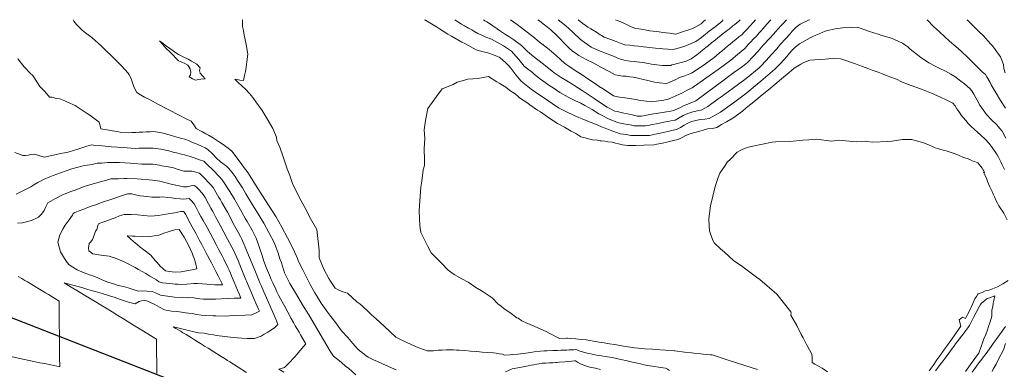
# Model space of a CAD drawing. Header units: inches. Extents: x 11351264 to 11356330, y 6702313 to 6706468.
# Tile 150 of 160: x 11354518 to 11355333, y 6706179 to 6706468. Entities that reach past the tile are written whole.
import ezdxf

# ---------------------------------------------------------------- set-up
doc = ezdxf.new("R2010")
doc.units = ezdxf.units.IN
doc.header["$MEASUREMENT"] = 0
doc.layers.add('Shumate_Contours_clip1', color=7, linetype='Continuous', lineweight=0)
doc.layers.add('Shumate_Streets_clip1', color=7, linetype='Continuous')

msp = doc.modelspace()

# ---------------------------------------------------------------- linework, layer by layer
at = {"layer": 'Shumate_Contours_clip1'}
for points, elevation in [([(11354562.49, 6706468.13), (11354562.99, 6706466.89), (11354565.03, 6706464.2), (11354569.49, 6706459.74), (11354571.55, 6706458.21), (11354573.67, 6706456.55), (11354577.8, 6706453.3), (11354585.73, 6706446.12), (11354590.15, 6706441.86), (11354593.6, 6706438.87), (11354600.86, 6706431.62), (11354602.36, 6706430.05), (11354607.94, 6706423.85), (11354608.72, 6706422.62), (11354610.06, 6706420.04), (11354611.93, 6706415.17), (11354613.2, 6706411.38), (11354615.17, 6706407.87), (11354618.05, 6706406), (11354621.49, 6706403.94), (11354625.72, 6706402.08), (11354632.97, 6706397.99), (11354639.9, 6706394.4), (11354644.32, 6706392.17), (11354647.51, 6706390.59), (11354649.65, 6706389.43), (11354656.01, 6706386.01), (11354660.14, 6706384.14), (11354662.34, 6706381.15), (11354664.28, 6706377.99), (11354666.86, 6706376.7), (11354667.24, 6706376.52), (11354669.45, 6706375.36), (11354672.37, 6706373.79), (11354674.49, 6706372.59), (11354677.76, 6706370.76), (11354681.15, 6706368.56), (11354683.6, 6706366.92), (11354685.65, 6706365.48), (11354687.78, 6706363.99), (11354690.73, 6706361.73), (11354693.8, 6706359.33), (11354698.93, 6706352.55), (11354702.17, 6706348.21), (11354704.04, 6706345.68), (11354706.34, 6706342.55), (11354708.85, 6706338.67), (11354713.4, 6706331.47), (11354719.19, 6706322.5), (11354724.72, 6706313.96), (11354730.21, 6706305.39), (11354735.1, 6706296.36), (11354739.82, 6706287.52), (11354744.58, 6706278.66), (11354748.14, 6706270.44), (11354749.06, 6706267.97), (11354752.49, 6706261.29), (11354753.86, 6706258.46), (11354757.36, 6706251.7), (11354758.71, 6706248.99), (11354762.38, 6706242.05), (11354763.75, 6706239.89), (11354767.75, 6706233.57), (11354769.01, 6706231.56), (11354772.43, 6706226.97), (11354775.8, 6706222.57), (11354779.77, 6706217.46), (11354784.59, 6706210.78), (11354789.76, 6706205.09), (11354794.08, 6706200.22), (11354795.95, 6706198.09), (11354798.36, 6706195.34), (11354804.77, 6706190.36), (11354806.64, 6706188.9), (11354811.06, 6706186.84), (11354814.43, 6706185.32), (11354818.98, 6706183.19), (11354820.9, 6706182.37), (11354828.04, 6706179.33), (11354829.95, 6706178.48)], 1384), ([(11354702.7, 6706468.13), (11354702.73, 6706464.77), (11354702.71, 6706462.6), (11354703.44, 6706459.07), (11354704.01, 6706455.2), (11354704.46, 6706452.74), (11354705.68, 6706447.56), (11354706.67, 6706441.21), (11354706.98, 6706439.57), (11354706.24, 6706433.41), (11354705.7, 6706428.74), (11354705.1, 6706425.25), (11354704.39, 6706421.93), (11354703.33, 6706417.79), (11354700.53, 6706418.14), (11354698.26, 6706418.58), (11354696.24, 6706418.97), (11354697.69, 6706417.45), (11354698.44, 6706416.68), (11354699.04, 6706416.1), (11354702.07, 6706413.39), (11354705.12, 6706410.56), (11354708.41, 6706407.02), (11354709.72, 6706405.34), (11354711.17, 6706403.66), (11354713.73, 6706400.16), (11354718.82, 6706393.14), (11354723.15, 6706386.22), (11354727.68, 6706378.19), (11354729.94, 6706372.98), (11354730.85, 6706370.94), (11354730.99, 6706368.25), (11354733.72, 6706361.77), (11354735.98, 6706355.52), (11354739.56, 6706344.66), (11354741.7, 6706339.15), (11354744.1, 6706332.58), (11354749.44, 6706321.33), (11354754.35, 6706312.64), (11354759.02, 6706303.71), (11354764.08, 6706294.54), (11354764.37, 6706291.94), (11354766.13, 6706277.57), (11354766.05, 6706270.99), (11354769.99, 6706261.82), (11354774.15, 6706254.07), (11354775.58, 6706251.87), (11354779.32, 6706246.05), (11354782.44, 6706244.44), (11354785.61, 6706242.99), (11354789.63, 6706241.83), (11354797.33, 6706234.73), (11354799.66, 6706232.98), (11354801.87, 6706231.22), (11354806.64, 6706226.79), (11354809.52, 6706223.96), (11354813.25, 6706220.63), (11354819.86, 6706214.46), (11354824.85, 6706209.76), (11354829.54, 6706205.53), (11354834, 6706203.3), (11354838.03, 6706201.4), (11354846.4, 6706197.44), (11354855.54, 6706194.24), (11354860.89, 6706194.2), (11354864.57, 6706194.59), (11354867.96, 6706194.78), (11354871.3, 6706194.97), (11354873.91, 6706195.07), (11354877.3, 6706194.98), (11354879.79, 6706194.83), (11354882.01, 6706194.69), (11354886.77, 6706194.31), (11354891.55, 6706193.89), (11354896.28, 6706193.49), (11354896.33, 6706193.48), (11354896.57, 6706193.47), (11354901.01, 6706193.17), (11354905.7, 6706192.83), (11354910.47, 6706192.38), (11354912.58, 6706192.19), (11354915.36, 6706191.74), (11354917.84, 6706191.35), (11354919.7, 6706190.46), (11354923.92, 6706190.73), (11354926.07, 6706191), (11354930.57, 6706191.39), (11354937.31, 6706192.26), (11354941.22, 6706192.82), (11354944.1, 6706193.25), (11354949.25, 6706193.86), (11354952.22, 6706194.04), (11354954.92, 6706194.12), (11354959.68, 6706194.39), (11354963.45, 6706194.54), (11354966.22, 6706194.67), (11354971.17, 6706194.83), (11354973.16, 6706194.9), (11354975.36, 6706194.89), (11354977.08, 6706194.94), (11354978.58, 6706195.17), (11354982.17, 6706194), (11354985.09, 6706193.09), (11354987.99, 6706192.33), (11354990.99, 6706191.62), (11354994.54, 6706190.88), (11354997.11, 6706190.4), (11355000, 6706189.94), (11355002.92, 6706189.47), (11355008.7, 6706188.54), (11355015.97, 6706187.09), (11355021.05, 6706185.93), (11355025.55, 6706184.9), (11355031.12, 6706183.55), (11355035.12, 6706182.71), (11355037.85, 6706182.09), (11355044.1, 6706181.22), (11355046.97, 6706180.72), (11355052.81, 6706179.95), (11355054.53, 6706178.92), (11355056.23, 6706177.85)], 1382), ([(11355334.79, 6706369.99), (11355331.73, 6706375.8), (11355329.74, 6706378.22), (11355327.33, 6706381.13), (11355322.95, 6706385.2), (11355318.66, 6706389.75), (11355313.21, 6706397.43), (11355311.02, 6706401.46), (11355309.86, 6706403.54), (11355308.27, 6706406.54), (11355306.47, 6706409.17), (11355304.93, 6706411.12), (11355300.37, 6706414.97), (11355297.4, 6706417.31), (11355292.48, 6706421.16), (11355289.31, 6706422.96), (11355284.78, 6706425.51), (11355280.19, 6706427.64), (11355277.32, 6706429.19), (11355271.09, 6706432.33), (11355263.24, 6706437.6), (11355261.25, 6706439.21), (11355258.05, 6706441.93), (11355255.6, 6706443.89), (11355253.62, 6706445.63), (11355251.11, 6706447.37), (11355249.11, 6706448.85), (11355240.17, 6706452.8), (11355232.04, 6706455.19), (11355228.99, 6706456.19), (11355221.94, 6706458.41), (11355218.05, 6706459.82), (11355211.82, 6706461.83), (11355207.66, 6706461.73), (11355205.52, 6706461.91), (11355199.51, 6706461.43), (11355193.42, 6706460.67), (11355188.46, 6706459.45), (11355185.05, 6706458.51), (11355180.16, 6706456.48), (11355177.48, 6706455.37), (11355175, 6706454.33), (11355172.75, 6706453.08), (11355170.12, 6706451.8), (11355168.22, 6706450.65), (11355163.98, 6706448.03), (11355160.27, 6706445.37), (11355159.98, 6706445.1), (11355157.74, 6706442.91), (11355155.44, 6706440.47), (11355153.36, 6706437.72), (11355151.2, 6706435.09), (11355147.84, 6706431.64), (11355143.5, 6706427.22), (11355139.7, 6706424.02), (11355131.94, 6706417.38), (11355128.9, 6706414.84), (11355120.13, 6706407.59), (11355118.12, 6706405.93), (11355109.15, 6706399.41), (11355106.57, 6706397.53), (11355098.32, 6706391.57), (11355094.01, 6706389.21), (11355088.97, 6706386.42), (11355085.33, 6706385.71), (11355081.79, 6706385.48), (11355077.79, 6706384.6), (11355075.7, 6706384.21), (11355073.88, 6706383.57), (11355072.04, 6706382.74), (11355068.27, 6706380.86), (11355065.42, 6706378.99), (11355062.1, 6706377.21), (11355059.36, 6706376.62), (11355055.99, 6706375.86), (11355051.36, 6706374.85), (11355045.69, 6706373.59), (11355043.1, 6706373.08), (11355039.75, 6706372.41), (11355037.46, 6706372.35), (11355032.95, 6706372.33), (11355030.84, 6706372.29), (11355024.25, 6706372.34), (11355020.44, 6706373.02), (11355015.23, 6706373.81), (11355009.16, 6706375.85), (11355006.96, 6706376.81), (11355003, 6706378.28), (11355000, 6706379.39), (11354999.86, 6706379.44), (11354996.82, 6706380.81), (11354992.22, 6706382.82), (11354990.52, 6706383.35), (11354989.77, 6706383.62), (11354988.57, 6706384.18), (11354983.76, 6706386.11), (11354981.18, 6706387.28), (11354977.29, 6706388.81), (11354970.83, 6706391.81), (11354964.42, 6706395.25), (11354959.03, 6706398.88), (11354956.21, 6706400.77), (11354950.32, 6706404.74), (11354948, 6706406.31), (11354941.65, 6706410.62), (11354933.33, 6706417.18), (11354928.99, 6706422.46), (11354924.73, 6706428.16), (11354923.15, 6706430.06), (11354920.27, 6706432.85), (11354916.09, 6706436.5), (11354915.15, 6706437.07), (11354913.65, 6706437.81), (11354910.51, 6706439.19), (11354905.65, 6706440.68), (11354900.84, 6706441.79), (11354895.98, 6706443.29), (11354886.62, 6706448.32), (11354884.19, 6706449.67), (11354875.8, 6706454.44), (11354872.67, 6706456.26), (11354868.75, 6706458.66), (11354865.63, 6706460.61), (11354863.12, 6706462.15), (11354857.82, 6706465.45), (11354854.17, 6706467.63), (11354853.35, 6706468.13)], 1382), ([(11355172.22, 6706468.13), (11355171.93, 6706467.99), (11355164.53, 6706464.36), (11355161.09, 6706461.94), (11355157.92, 6706458.55), (11355156.01, 6706456.55), (11355152.14, 6706452.42), (11355148.02, 6706447.95), (11355145.03, 6706444.04), (11355140.48, 6706439.09), (11355138.66, 6706437.07), (11355135.96, 6706434.1), (11355132.16, 6706429.92), (11355130.43, 6706428.44), (11355119.63, 6706419.37), (11355108.09, 6706410.95), (11355098.85, 6706404.24), (11355096.54, 6706402.58), (11355088.02, 6706396.4), (11355082.86, 6706393.54), (11355079.38, 6706392.65), (11355075.54, 6706391.93), (11355071.48, 6706390.53), (11355067.5, 6706388.82), (11355064.22, 6706386.89), (11355060.9, 6706385.14), (11355057.41, 6706384.47), (11355054.86, 6706384), (11355051.43, 6706383.33), (11355045.53, 6706382.11), (11355041.94, 6706381.41), (11355039.72, 6706380.94), (11355036.37, 6706380.26), (11355033.41, 6706380.24), (11355029.5, 6706380.35), (11355026.86, 6706380.39), (11355023.6, 6706381.09), (11355021.3, 6706381.5), (11355018.34, 6706382.11), (11355015.71, 6706382.52), (11355013.09, 6706383.03), (11355005.81, 6706386.2), (11355000.55, 6706388.89), (11355000, 6706389.17), (11354997.7, 6706390.34), (11354992.21, 6706393.81), (11354986.21, 6706397.01), (11354982.82, 6706398.98), (11354978.27, 6706401.06), (11354972.39, 6706404.05), (11354965.43, 6706407.92), (11354959.9, 6706411.63), (11354957.22, 6706413.42), (11354951.21, 6706417.5), (11354949.4, 6706418.93), (11354944.41, 6706422.89), (11354942.62, 6706424.32), (11354937.64, 6706428.3), (11354935.84, 6706429.73), (11354931.42, 6706435.14), (11354927.13, 6706440.13), (11354925.38, 6706441.97), (11354918.73, 6706446.52), (11354911.17, 6706450.53), (11354908.71, 6706451.9), (11354904.14, 6706453.77), (11354900.68, 6706455.39), (11354897.5, 6706456.79), (11354894.22, 6706458.64), (11354892.38, 6706459.63), (11354889.88, 6706461.08), (11354886.56, 6706463), (11354884.09, 6706464.5), (11354880.91, 6706466.48), (11354878.32, 6706468.13)], 1384), ([(11355152.98, 6706468.13), (11355150.32, 6706465.11), (11355148.81, 6706463.45), (11355146.17, 6706460.45), (11355144.2, 6706458.29), (11355141.99, 6706455.8), (11355139.58, 6706453.16), (11355138.26, 6706451.68), (11355135.46, 6706448.62), (11355133.9, 6706446.95), (11355129.56, 6706442.21), (11355125.21, 6706437.46), (11355121.04, 6706432.89), (11355120.87, 6706432.74), (11355120.71, 6706432.6), (11355116.54, 6706429.52), (11355109.6, 6706424.39), (11355098.04, 6706415.85), (11355088.73, 6706408.97), (11355086.48, 6706407.34), (11355078, 6706401.09), (11355076.92, 6706400.48), (11355075.37, 6706399.94), (11355073.31, 6706399), (11355071.37, 6706398.25), (11355069.3, 6706397.31), (11355067.37, 6706396.51), (11355065.34, 6706395.58), (11355063.37, 6706394.69), (11355061.43, 6706393.8), (11355059.71, 6706392.96), (11355057.29, 6706392.58), (11355053.8, 6706392.01), (11355050.32, 6706391.43), (11355046.84, 6706390.85), (11355045.37, 6706390.56), (11355043.04, 6706390.16), (11355039.66, 6706389.56), (11355036.29, 6706388.92), (11355032.92, 6706388.28), (11355029.44, 6706388.38), (11355026.79, 6706389.04), (11355023.94, 6706389.65), (11355021.48, 6706390.26), (11355018.42, 6706390.88), (11355016.18, 6706391.43), (11355012.88, 6706392.05), (11355010.89, 6706392.54), (11355004.59, 6706395.68), (11355000, 6706398.79), (11354993.87, 6706402.94), (11354983.96, 6706409.53), (11354973.93, 6706415.95), (11354971.29, 6706417.44), (11354966.43, 6706420.39), (11354960.65, 6706424.28), (11354958.64, 6706425.85), (11354953.83, 6706429.67), (11354951.86, 6706431.21), (11354947.04, 6706435.06), (11354945.08, 6706436.6), (11354940.24, 6706440.46), (11354938.3, 6706441.98), (11354933.61, 6706446.81), (11354927.17, 6706451.49), (11354923.08, 6706454.21), (11354920.37, 6706455.94), (11354915.35, 6706459.14), (11354913.42, 6706460.54), (11354906.19, 6706465.49), (11354904.91, 6706466.32), (11354903.36, 6706467.31), (11354902.14, 6706468.13)], 1386), ([(11355140.17, 6706468.13), (11355139.87, 6706467.78), (11355137.13, 6706464.66), (11355135.27, 6706462.58), (11355133.59, 6706460.66), (11355132.13, 6706459.01), (11355130.55, 6706457.19), (11355128.17, 6706454.63), (11355126.13, 6706452.5), (11355123.34, 6706449.49), (11355121.72, 6706447.8), (11355118.51, 6706444.36), (11355112.53, 6706439.44), (11355106.96, 6706434.72), (11355096.41, 6706427.03), (11355086.39, 6706419.83), (11355074.96, 6706411.75), (11355070.81, 6706409.8), (11355066.95, 6706407.7), (11355064.05, 6706406.2), (11355061.5, 6706405.01), (11355059.01, 6706403.97), (11355055.01, 6706402.28), (11355051.55, 6706401.65), (11355049.33, 6706401.33), (11355045.48, 6706400.72), (11355041.89, 6706400.14), (11355034.94, 6706401.06), (11355032.32, 6706401.38), (11355028.41, 6706402.1), (11355023.19, 6706403.04), (11355019.21, 6706403.62), (11355013.15, 6706404.35), (11355009.76, 6706405.19), (11355006.14, 6706407.73), (11355000, 6706411.65), (11354999.18, 6706412.17), (11354995.06, 6706415.06), (11354988.6, 6706419.15), (11354983.99, 6706422.39), (11354978.02, 6706426.15), (11354972.94, 6706429.72), (11354970.46, 6706431.22), (11354969.25, 6706432.11), (11354962.27, 6706438.39), (11354956.57, 6706443.35), (11354955.04, 6706444.7), (11354948.36, 6706449.93), (11354942.96, 6706454.11), (11354936.1, 6706459.41), (11354930.04, 6706464.08), (11354924.46, 6706468.13)], 1388), ([(11355127.55, 6706468.13), (11355125.87, 6706466.18), (11355122.84, 6706462.7), (11355120.88, 6706460.64), (11355118.32, 6706458.08), (11355116.01, 6706455.67), (11355113.71, 6706453.82), (11355111.17, 6706451.76), (11355108.96, 6706449.97), (11355106.34, 6706447.83), (11355104.21, 6706446.12), (11355102.17, 6706444.46), (11355099.51, 6706442.23), (11355097.61, 6706440.66), (11355094.85, 6706438.31), (11355093.1, 6706436.85), (11355085.94, 6706431.69), (11355082.35, 6706429.19), (11355074.5, 6706423.79), (11355068.91, 6706421.72), (11355064.5, 6706420.24), (11355060.42, 6706418.24), (11355056.5, 6706416.5), (11355053.95, 6706415.46), (11355050.56, 6706415.64), (11355047.91, 6706416.03), (11355043.87, 6706416.57), (11355037.07, 6706418.07), (11355034.44, 6706418.71), (11355030.27, 6706419.63), (11355026.16, 6706420.49), (11355023.31, 6706420.89), (11355022, 6706421.15), (11355020.01, 6706421.34), (11355017.58, 6706421.47), (11355014.32, 6706421.92), (11355011.08, 6706422.5), (11355006.14, 6706425.35), (11355000.4, 6706428.28), (11355000, 6706428.5), (11354993.08, 6706432.41), (11354987.19, 6706435.23), (11354981.05, 6706438.44), (11354978.11, 6706440.61), (11354975.99, 6706442.13), (11354973.25, 6706444.68), (11354969.87, 6706447.79), (11354964.56, 6706453.36), (11354962.94, 6706454.94), (11354957.98, 6706459.64), (11354955.17, 6706462.09), (11354951.67, 6706464.85), (11354948.55, 6706467.12), (11354947.09, 6706468.13)], 1390), ([(11355114.85, 6706468.13), (11355113.55, 6706466.82), (11355110.28, 6706464.24), (11355108.7, 6706462.97), (11355105.48, 6706460.43), (11355103.85, 6706459.11), (11355100.68, 6706456.62), (11355098.99, 6706455.26), (11355095.89, 6706452.8), (11355092.83, 6706450.39), (11355091.1, 6706448.98), (11355088.12, 6706446.62), (11355086.34, 6706445.15), (11355083.42, 6706442.84), (11355081.57, 6706441.31), (11355078.74, 6706439.06), (11355074.04, 6706435.79), (11355069.94, 6706433.93), (11355065.81, 6706432.75), (11355061.67, 6706431.74), (11355058.13, 6706430.77), (11355057.17, 6706430.34), (11355052.9, 6706430.23), (11355050.45, 6706430.28), (11355047.99, 6706430.42), (11355041.28, 6706431.48), (11355038.81, 6706432.02), (11355034.22, 6706432.62), (11355031.24, 6706433.07), (11355027.01, 6706433.56), (11355023.49, 6706433.96), (11355019.85, 6706434.34), (11355017.8, 6706434.86), (11355015.72, 6706435.49), (11355012.96, 6706436.59), (11355009.9, 6706437.88), (11355007.55, 6706438.87), (11355002.47, 6706440.74), (11355000, 6706441.73), (11354998.79, 6706442.22), (11354996.73, 6706442.98), (11354991.37, 6706445.48), (11354988.38, 6706447.62), (11354985.52, 6706449.66), (11354982.49, 6706451.79), (11354976.34, 6706457.41), (11354972.86, 6706460.87), (11354970.28, 6706463.03), (11354966.63, 6706466.1), (11354964.11, 6706468.13)], 1392), ([(11355100.64, 6706468.13), (11355099.71, 6706467.02), (11355093.9, 6706462.31), (11355089.06, 6706458.54), (11355084.26, 6706454.72), (11355082.67, 6706453.48), (11355077.9, 6706450), (11355074.19, 6706448.45), (11355072.17, 6706447.54), (11355068.98, 6706446.34), (11355064.58, 6706444.74), (11355059.32, 6706443.36), (11355054.76, 6706443.68), (11355050.79, 6706444.04), (11355048.75, 6706444.25), (11355044.65, 6706444.63), (11355042.24, 6706444.86), (11355037.52, 6706445.43), (11355034.63, 6706445.69), (11355030.4, 6706446.19), (11355027, 6706446.49), (11355023.28, 6706446.93), (11355019.34, 6706447.27), (11355016.24, 6706448.4), (11355011.95, 6706450.14), (11355007.7, 6706451.75), (11355002.02, 6706453.77), (11355000, 6706455.02), (11354998.85, 6706455.73), (11354995.69, 6706457.69), (11354991.08, 6706460.62), (11354988.65, 6706461.88), (11354982.32, 6706466.76), (11354980.56, 6706468.13)], 1394), ([(11355085.99, 6706468.13), (11355084.73, 6706466.9), (11355082.39, 6706464.8), (11355078.03, 6706462.1), (11355075.38, 6706460.98), (11355072.22, 6706459.75), (11355066.93, 6706458.1), (11355061.54, 6706456.24), (11355061.35, 6706456.17), (11355061.19, 6706456.19), (11355056.08, 6706456.9), (11355050.69, 6706457.6), (11355047.73, 6706457.98), (11355045.31, 6706458.28), (11355039.9, 6706459.03), (11355035.83, 6706459.64), (11355032.65, 6706460.2), (11355028.46, 6706460.83), (11355024.48, 6706462.33), (11355020.69, 6706464.11), (11355018.31, 6706465.23), (11355015.27, 6706466.6), (11355012.78, 6706467.6), (11355011.62, 6706468.04), (11355011.36, 6706468.13)], 1396), ([(11355334.43, 6706394.87), (11355330.41, 6706401.4), (11355325.96, 6706408.71), (11355322.56, 6706414.29), (11355321.61, 6706416.2), (11355318.88, 6706420.8), (11355317.77, 6706422.89), (11355315.22, 6706425.04), (11355309.26, 6706430.78), (11355303.52, 6706436.56), (11355297.73, 6706442.2), (11355293.42, 6706445.94), (11355288.19, 6706450.42), (11355279.76, 6706457.96), (11355274.77, 6706462.59), (11355269.59, 6706468.13)], 1384), ([(11355334.11, 6706424.15), (11355333.15, 6706427.63), (11355332.69, 6706431.17), (11355331.3, 6706434.63), (11355330.32, 6706437.33), (11355329.47, 6706438.5), (11355323.67, 6706446.55), (11355322.07, 6706448.23), (11355316.16, 6706454.77), (11355312.33, 6706458.24), (11355308.33, 6706462.46), (11355302.8, 6706468.13)], 1386), ([(11354516.65, 6706435.75), (11354521.91, 6706429.04), (11354527.11, 6706423.68), (11354528.86, 6706421.95), (11354534.66, 6706412.96), (11354538.93, 6706408.62), (11354542.67, 6706404.1), (11354544.89, 6706404.04), (11354548.27, 6706402.89), (11354551.33, 6706402.56), (11354555.58, 6706400.89), (11354557.59, 6706399.84), (11354564.16, 6706397.12), (11354574.11, 6706390.64), (11354576.31, 6706389.18), (11354583.91, 6706383.36), (11354584.59, 6706381.38), (11354585.21, 6706377.84), (11354590.19, 6706376.96), (11354594.97, 6706376.1), (11354598.85, 6706375.53), (11354601.25, 6706375.13), (11354608.17, 6706374.64), (11354610.96, 6706374.8), (11354614.15, 6706374.92), (11354616.91, 6706375.08), (11354620.13, 6706375.21), (11354622.85, 6706375.38), (11354626.11, 6706375.49), (11354628.8, 6706375.64), (11354634.13, 6706374.72), (11354636.79, 6706374.2), (11354641.8, 6706372.84), (11354644.66, 6706372.04), (11354648.32, 6706371.06), (11354652.48, 6706369.95), (11354654.84, 6706369.33), (11354657.83, 6706368.05), (11354661.28, 6706366.57), (11354664.93, 6706365.07), (11354669.25, 6706363.24), (11354671.62, 6706362.06), (11354674.03, 6706360.83), (11354677.47, 6706357.4), (11354680.67, 6706353.98), (11354684.42, 6706350.66), (11354686.31, 6706349.05), (11354689.42, 6706346.89), (11354691.42, 6706345.12), (11354694.9, 6706340.55), (11354696.4, 6706338.41), (11354698.52, 6706335.22), (11354701.02, 6706331.51), (11354702.64, 6706328.94), (11354705.5, 6706324.06), (11354709.95, 6706316.46), (11354714.98, 6706308.35), (11354720.28, 6706299.68), (11354724.37, 6706291.93), (11354728.98, 6706283.12), (11354732.04, 6706275.04), (11354733.64, 6706270.24), (11354734.84, 6706267.04), (11354737.51, 6706258.75), (11354741.71, 6706249.75), (11354747.23, 6706240.72), (11354752.38, 6706232.33), (11354757.5, 6706223.9), (11354760.35, 6706219.28), (11354765.07, 6706211.3), (11354769.57, 6706203.34), (11354775.08, 6706193.97), (11354777.98, 6706189.78), (11354780.4, 6706187.77), (11354784.18, 6706184.74), (11354788.31, 6706181.28), (11354790.29, 6706179.69), (11354796.58, 6706174.36)], 1386), ([(11355333.59, 6706344.13), (11355331.8, 6706347.95), (11355330.54, 6706350.63), (11355328.76, 6706354.43), (11355327.57, 6706356.27), (11355325.79, 6706358.93), (11355323.49, 6706362.46), (11355320.89, 6706365.7), (11355317.66, 6706369.4), (11355313.91, 6706372.63), (11355311.16, 6706375), (11355308.86, 6706377.18), (11355305.82, 6706379.96), (11355303.64, 6706382.37), (11355301.49, 6706384.8), (11355299.38, 6706387.29), (11355297.82, 6706389.19), (11355296.96, 6706390.42), (11355295.83, 6706392.13), (11355294.23, 6706394.48), (11355292.66, 6706396.86), (11355290.79, 6706398.97), (11355285.88, 6706401.5), (11355279.93, 6706404.28), (11355273.07, 6706407.4), (11355267.73, 6706409.56), (11355264.8, 6706410.76), (11355259.47, 6706412.72), (11355254.23, 6706414.63), (11355248.24, 6706416.81), (11355244.08, 6706418.98), (11355239.54, 6706420.64), (11355236.52, 6706421.82), (11355231.75, 6706423.56), (11355228.96, 6706424.64), (11355223.95, 6706426.46), (11355221.39, 6706427.45), (11355216.13, 6706429.36), (11355213.04, 6706430.46), (11355210.21, 6706431.59), (11355206.2, 6706433), (11355202.18, 6706434.4), (11355198.14, 6706435.69), (11355191.86, 6706436.11), (11355187.8, 6706435.75), (11355184.99, 6706435.47), (11355180.62, 6706435.19), (11355176.52, 6706434.92), (11355172.37, 6706434.52), (11355167.4, 6706432.75), (11355164.85, 6706431.28), (11355162.32, 6706429.79), (11355159.42, 6706428.17), (11355157.33, 6706426.19), (11355155.42, 6706424.39), (11355148.92, 6706419.12), (11355143.56, 6706414.61), (11355138.15, 6706410.21), (11355131.69, 6706404.84), (11355127.37, 6706401.32), (11355119.79, 6706395.08), (11355116.6, 6706392.49), (11355108.71, 6706386.71), (11355103.4, 6706383.65), (11355099.33, 6706381.36), (11355095.28, 6706379.05), (11355091.74, 6706378.23), (11355087.61, 6706377.73), (11355084.11, 6706376.85), (11355080.45, 6706375.75), (11355075, 6706374.26), (11355070.41, 6706372.67), (11355066.69, 6706370.64), (11355063.33, 6706369.11), (11355060.53, 6706368.41), (11355055.05, 6706367.17), (11355050.45, 6706366.11), (11355045.85, 6706365.07), (11355043.11, 6706364.58), (11355034.86, 6706364.31), (11355028.21, 6706364.15), (11355021.57, 6706364.03), (11355017.36, 6706364.6), (11355014.06, 6706365.29), (11355011.45, 6706365.96), (11355008.8, 6706366.76), (11355005.25, 6706367.11), (11355002.64, 6706367.63), (11355000, 6706367.83), (11354998.9, 6706367.91), (11354996.62, 6706368.36), (11354992.54, 6706368.67), (11354989.24, 6706369.69), (11354986.49, 6706370.41), (11354982.91, 6706371.35), (11354978.66, 6706373.84), (11354974.88, 6706376.04), (11354969.36, 6706379.16), (11354963.37, 6706382.28), (11354957.93, 6706385.97), (11354955.17, 6706387.83), (11354949.25, 6706391.85), (11354946.96, 6706393.39), (11354940.57, 6706397.73), (11354938.76, 6706398.96), (11354931.91, 6706403.62), (11354930.78, 6706404.49), (11354928.49, 6706406.84), (11354924.06, 6706409.67), (11354920.71, 6706412.25), (11354915.22, 6706415.59), (11354913.33, 6706416.77), (11354906.33, 6706421), (11354897.58, 6706419.58), (11354889.25, 6706418.87), (11354882.55, 6706416.96), (11354880.25, 6706416.48), (11354876.96, 6706414.51), (11354868.01, 6706411), (11354863.34, 6706404.66), (11354856.17, 6706394.76), (11354854.02, 6706384.63), (11354852.92, 6706377.03), (11354853.51, 6706369.87), (11354853.11, 6706361.24), (11354853.34, 6706352.13), (11354853.33, 6706347.37), (11354852.27, 6706343.99), (11354851.1, 6706334.58), (11354850.42, 6706329.56), (11354849.12, 6706314.5), (11354848.83, 6706309.64), (11354849.52, 6706297.84), (11354850.42, 6706291.94), (11354855.89, 6706281.09), (11354858.72, 6706275.37), (11354867.34, 6706266.65), (11354872.93, 6706260.99), (11354877.92, 6706257.26), (11354884.21, 6706253.8), (11354889.5, 6706250.89), (11354895.81, 6706246.45), (11354901.88, 6706243.08), (11354904.33, 6706241.22), (11354909.25, 6706237.96), (11354913.99, 6706233.07), (11354916.71, 6706231.17), (11354919.32, 6706228.91), (11354924.09, 6706225.78), (11354929.69, 6706221.45), (11354930.9, 6706221.08), (11354933.97, 6706219.09), (11354937.44, 6706217.46), (11354944, 6706214.59), (11354947.13, 6706213.17), (11354954.08, 6706210.02), (11354956.52, 6706208.84), (11354965.04, 6706204.4), (11354970.88, 6706204.52), (11354971.62, 6706204.52), (11354974.1, 6706204.32), (11354978.55, 6706203.97), (11354982.94, 6706203.59), (11354987.24, 6706203.18), (11354990.15, 6706202.62), (11354993.23, 6706202.14), (11354997.89, 6706201.41), (11355000, 6706201.07), (11355001.97, 6706200.75), (11355006.57, 6706200.04), (11355010.76, 6706199.32), (11355015.22, 6706198.63), (11355019.61, 6706197.84), (11355023.85, 6706197.18), (11355027.2, 6706196.57), (11355033.18, 6706196.16), (11355035.81, 6706195.89), (11355042.19, 6706195.48), (11355044.39, 6706195.26), (11355052.94, 6706194.67), (11355060.28, 6706194.22), (11355060.74, 6706194.05), (11355068.54, 6706193.15), (11355074.34, 6706192.52), (11355076.34, 6706192.28), (11355082.1, 6706191.65), (11355084.14, 6706191.51), (11355090.05, 6706190.86), (11355091.53, 6706190.72), (11355092.33, 6706190.52), (11355100.64, 6706187.82), (11355105.6, 6706186.24), (11355110.08, 6706184.79), (11355119.55, 6706181.8), (11355129.03, 6706178.82)], 1380), ([(11354514.04, 6706358.13), (11354520.82, 6706355.89), (11354522.84, 6706355.9), (11354525.01, 6706356.14), (11354527.45, 6706356.57), (11354530.41, 6706356.96), (11354538.36, 6706354.42), (11354544.69, 6706355.79), (11354548.69, 6706356.65), (11354551.81, 6706357.32), (11354556.74, 6706358.38), (11354558.94, 6706358.86), (11354566.25, 6706361.15), (11354571.11, 6706362.69), (11354573.7, 6706363.37), (11354577.63, 6706364.55), (11354580.97, 6706364.05), (11354586.1, 6706363.75), (11354594.09, 6706363.02), (11354604.14, 6706362.42), (11354607.15, 6706362.19), (11354613.77, 6706361.62), (11354616.66, 6706361.72), (11354619.82, 6706361.73), (11354622.61, 6706361.85), (11354625.86, 6706361.86), (11354628.55, 6706361.95), (11354635.04, 6706360.88), (11354641.52, 6706359.54), (11354645.17, 6706358.61), (11354648, 6706358), (11354651.97, 6706356.96), (11354654.5, 6706356.28), (11354655.43, 6706355.96), (11354659.19, 6706354.84), (11354662.59, 6706353.75), (11354664.8, 6706352.98), (11354667.08, 6706352.23), (11354670.46, 6706351.06), (11354673.02, 6706348.67), (11354674.96, 6706346.81), (11354676.59, 6706345.31), (11354680.08, 6706341.94), (11354681.72, 6706340.16), (11354683.26, 6706338.52), (11354685.67, 6706335.62), (11354692.18, 6706325.95), (11354695.99, 6706319.62), (11354698.6, 6706315.27), (11354702.05, 6706309.02), (11354705.15, 6706303.45), (11354706.42, 6706301.06), (11354710.49, 6706294.04), (11354713.97, 6706287.42), (11354714.93, 6706284.47), (11354716.71, 6706279.43), (11354718.76, 6706272.94), (11354720.17, 6706268.45), (11354722.55, 6706262.69), (11354724.93, 6706256.83), (11354726.37, 6706253.3), (11354727.75, 6706250.29), (11354730.15, 6706245.12), (11354731.17, 6706242.9), (11354732.37, 6706240.25), (11354735.45, 6706234.76), (11354737.62, 6706230.71), (11354740.14, 6706226.2), (11354742.89, 6706221.04), (11354744.79, 6706217.62), (11354746.35, 6706214.89), (11354749.46, 6706209.5), (11354750.61, 6706207.41), (11354754.97, 6706199.86), (11354753.49, 6706197.94), (11354750.27, 6706194.41), (11354745.88, 6706189.16), (11354740.7, 6706183.66), (11354737.46, 6706180.42), (11354732.75, 6706178.99), (11354736.76, 6706176.37)], 1388), ([(11355335.84, 6706302.56), (11355332.93, 6706308.09), (11355328.8, 6706314.14), (11355327.78, 6706316.26), (11355326.75, 6706318.38), (11355325.25, 6706321.65), (11355324.26, 6706323.88), (11355323.28, 6706326.12), (11355321.59, 6706329.98), (11355320.49, 6706332.39), (11355319.67, 6706334.29), (11355318.85, 6706336.18), (11355317.36, 6706339.66), (11355316.35, 6706342.02), (11355316.96, 6706341.75), (11355316.42, 6706343.11), (11355315.8, 6706344.11), (11355315.12, 6706345.2), (11355312.81, 6706348.13), (11355311.52, 6706349.59), (11355308.81, 6706350.69), (11355306.92, 6706351.48), (11355305.03, 6706352.33), (11355302.68, 6706353.18), (11355299.53, 6706354.2), (11355296.09, 6706355.69), (11355294.96, 6706356.21), (11355291.04, 6706357.69), (11355287.75, 6706358.81), (11355285.36, 6706359.59), (11355282.87, 6706360.26), (11355278.2, 6706361.59), (11355276.14, 6706362.14), (11355274.05, 6706363.18), (11355271.46, 6706364.41), (11355266.42, 6706366.35), (11355261.91, 6706367.56), (11355256.59, 6706369.14), (11355249.23, 6706369.04), (11355240.39, 6706367.71), (11355236.94, 6706367.46), (11355224.49, 6706366.86), (11355219.21, 6706367.42), (11355211.19, 6706367.06), (11355196.51, 6706368.45), (11355190.19, 6706367.74), (11355178.12, 6706369.17), (11355171.64, 6706368.69), (11355166.55, 6706368.43), (11355155.72, 6706367.23), (11355144.35, 6706367.07), (11355141.21, 6706366.85), (11355125.09, 6706363.58), (11355121.76, 6706362.69), (11355119.74, 6706362.23), (11355116.28, 6706360.68), (11355114.2, 6706359.53), (11355112.13, 6706358.48), (11355106.59, 6706352.79), (11355103.94, 6706350.24), (11355102.17, 6706347.62), (11355098, 6706341.17), (11355096.37, 6706337.61), (11355093.92, 6706330.2), (11355090.07, 6706314.23), (11355088.7, 6706303.45), (11355089.15, 6706297.46), (11355089.38, 6706293.39), (11355092.17, 6706285.55), (11355093.08, 6706283.59), (11355098.45, 6706278.44), (11355101.66, 6706275.76), (11355109.07, 6706269.01), (11355116.22, 6706264.27), (11355128.22, 6706255.17), (11355131, 6706253.25), (11355145.15, 6706241.08), (11355156.65, 6706226.38), (11355156.96, 6706225.84), (11355156.8, 6706223.65), (11355161.62, 6706214.99), (11355165.27, 6706207.8), (11355166.79, 6706204.94), (11355169.67, 6706199.44), (11355173.17, 6706192.96), (11355174.14, 6706191.16), (11355174.22, 6706189.07), (11355174.41, 6706184.37), (11355176.59, 6706183.14), (11355179.47, 6706181.52), (11355182.5, 6706179.81), (11355186.95, 6706176.87)], 1378), ([(11354515.14, 6706323.85), (11354518.48, 6706325.52), (11354521.68, 6706327.13), (11354524.11, 6706328.23), (11354527.31, 6706329.91), (11354529.95, 6706331.38), (11354533.18, 6706333.38), (11354535.46, 6706334.59), (11354537.95, 6706335.94), (11354542.94, 6706338.19), (11354545.86, 6706339.28), (11354552.01, 6706341.55), (11354556.45, 6706342.96), (11354561.27, 6706344.65), (11354569.54, 6706346.88), (11354572.06, 6706347.4), (11354577.98, 6706348.45), (11354582.37, 6706349.41), (11354586.07, 6706349.47), (11354590.96, 6706349.92), (11354600.69, 6706350.03), (11354609.7, 6706349.48), (11354613.01, 6706349.19), (11354619.34, 6706348.63), (11354622.36, 6706348.65), (11354625.49, 6706348.51), (11354628.31, 6706348.52), (11354633.82, 6706347.67), (11354635.94, 6706347.34), (11354641.28, 6706346.41), (11354645.46, 6706345.5), (11354647.74, 6706344.84), (11354650.55, 6706344), (11354654.14, 6706342.93), (11354656.88, 6706342.89), (11354660.6, 6706342.84), (11354662.97, 6706342.27), (11354666.9, 6706341.29), (11354668.35, 6706339.9), (11354671.76, 6706336.51), (11354674.49, 6706333.5), (11354676.07, 6706331.78), (11354678.18, 6706329.18), (11354683.03, 6706321.11), (11354684.26, 6706319.14), (11354685.54, 6706316.91), (11354690.06, 6706308.86), (11354696.11, 6706297.7), (11354699.35, 6706291.88), (11354701.01, 6706288.62), (11354702.07, 6706286.45), (11354704.95, 6706279.83), (11354708.45, 6706271.26), (11354711.86, 6706262.9), (11354712.7, 6706260.84), (11354716.12, 6706252.5), (11354717.02, 6706250.39), (11354718.22, 6706247.68), (11354720.34, 6706242.9), (11354723.69, 6706235.44), (11354726.4, 6706229.25), (11354727.73, 6706226.14), (11354730.2, 6706220.34), (11354731.98, 6706216.03), (11354728.98, 6706213.29), (11354723.54, 6706209.48), (11354720.63, 6706207.98), (11354718.03, 6706206.43), (11354712.41, 6706204.32), (11354709.36, 6706204.49), (11354706.6, 6706204.38), (11354702.1, 6706204.71), (11354694.97, 6706205.19), (11354688.01, 6706205.96), (11354681.16, 6706206.95), (11354678.62, 6706207.45), (11354674.37, 6706208.05), (11354670.74, 6706208.8), (11354666.28, 6706209.18), (11354664.87, 6706209.46), (11354661.39, 6706210.28), (11354659.09, 6706210.75), (11354654.59, 6706211.84), (11354647.83, 6706213.45), (11354645.24, 6706214.09), (11354647.49, 6706212.71), (11354651.42, 6706210.31), (11354653.32, 6706209.14), (11354655.86, 6706207.58), (11354660.31, 6706204.85), (11354663.71, 6706202.73), (11354667.86, 6706200.15), (11354671.13, 6706198.11), (11354674.17, 6706196.23), (11354678.8, 6706193.35), (11354681.2, 6706191.86), (11354684.88, 6706189.57), (11354688.14, 6706187.55), (11354690.24, 6706186.24), (11354692.25, 6706184.99), (11354699.14, 6706180.61), (11354706.03, 6706176.23)], 1390), ([(11354516.4, 6706299.65), (11354520.29, 6706300.2), (11354522.51, 6706300.62), (11354527.86, 6706301.98), (11354533.66, 6706304.85), (11354534.12, 6706305.18), (11354534.61, 6706305.49), (11354536.15, 6706307.29), (11354538.3, 6706310.22), (11354539.77, 6706313.42), (11354541.35, 6706316.58), (11354543.93, 6706318.1), (11354547.72, 6706320.14), (11354553.54, 6706323.11), (11354561.39, 6706326.2), (11354563.92, 6706327.18), (11354571.52, 6706330.07), (11354577.09, 6706331.77), (11354579.94, 6706332.67), (11354584, 6706333.59), (11354587.06, 6706334.43), (11354589.07, 6706335.04), (11354591.15, 6706335.56), (11354593.68, 6706336.36), (11354599.83, 6706336.59), (11354604.54, 6706336.64), (11354606.74, 6706336.63), (11354615.34, 6706336.36), (11354618.8, 6706336.07), (11354624.95, 6706335.58), (11354628.07, 6706335.45), (11354634.17, 6706334.63), (11354639.41, 6706333.26), (11354644.66, 6706331.9), (11354647.38, 6706331.33), (11354650.03, 6706330.66), (11354653.8, 6706329.9), (11354656.85, 6706329.94), (11354660.04, 6706330.58), (11354662.97, 6706331.09), (11354664.91, 6706329.23), (11354666.83, 6706327.34), (11354669.14, 6706324.69), (11354670.61, 6706322.67), (11354671.62, 6706320.89), (11354674.46, 6706315.72), (11354676.33, 6706312.33), (11354677.91, 6706309.46), (11354680.34, 6706305.05), (11354681.33, 6706303.2), (11354684.8, 6706296.93), (11354687.25, 6706292.4), (11354690.26, 6706286.49), (11354691.86, 6706283.46), (11354693.7, 6706280.01), (11354694.85, 6706277.87), (11354696.38, 6706274.88), (11354699.02, 6706268.77), (11354700.43, 6706265.32), (11354701.57, 6706262.45), (11354703.7, 6706257.13), (11354705.46, 6706252.8), (11354705.91, 6706251.69), (11354708.13, 6706246.45), (11354710.05, 6706242.05), (11354711.27, 6706239.25), (11354712.93, 6706235.5), (11354715.6, 6706229.32), (11354716.65, 6706226.91), (11354714.6, 6706225.95), (11354710.31, 6706223.93), (11354704.86, 6706223.53), (11354697.28, 6706223.16), (11354694.85, 6706223.27), (11354688.2, 6706222.95), (11354680.51, 6706223.11), (11354678.26, 6706223.07), (11354671.87, 6706223.38), (11354668.37, 6706223.55), (11354664.81, 6706224.24), (11354660.93, 6706224.97), (11354657.81, 6706225.46), (11354655.3, 6706225.67), (11354650.45, 6706226.35), (11354647.95, 6706226.63), (11354643.88, 6706227.1), (11354638, 6706228.19), (11354633.98, 6706230.19), (11354632.04, 6706231.29), (11354629.89, 6706232.45), (11354625.89, 6706234.37), (11354622.52, 6706235.94), (11354620.8, 6706236.09), (11354617.01, 6706234.87), (11354613.82, 6706233.11), (11354608.23, 6706234.46), (11354605.82, 6706235.17), (11354602.41, 6706236.34), (11354599.12, 6706237.38), (11354597.1, 6706238.15), (11354592.46, 6706239.72), (11354586.46, 6706241.5), (11354580.47, 6706243.28), (11354578.4, 6706243.85), (11354574.47, 6706245.04), (11354571.34, 6706245.9), (11354569.63, 6706246.44), (11354563.18, 6706248.23), (11354556.96, 6706249.85), (11354554.92, 6706250.38), (11354560.79, 6706246.88), (11354565.41, 6706244.12), (11354575.81, 6706237.77), (11354581.91, 6706234.07), (11354585.12, 6706232.11), (11354588.24, 6706230.22), (11354594.56, 6706226.36), (11354599.39, 6706223.42), (11354604.17, 6706220.5), (11354612.35, 6706215.46), (11354620.51, 6706210.42), (11354626.4, 6706206.76), (11354628.66, 6706205.36), (11354631.3, 6706203.72), (11354631.45, 6706197.46), (11354631.52, 6706190.07), (11354631.55, 6706186.88), (11354631.57, 6706175.53)], 1392), ([(11354516.76, 6706255.76), (11354519.98, 6706253.91), (11354522.48, 6706252.45), (11354524.59, 6706251.23), (11354529.52, 6706248.24), (11354531.78, 6706246.87), (11354534.43, 6706245.26), (11354539.34, 6706242.27), (11354541.91, 6706240.69), (11354544.07, 6706239.38), (11354550.84, 6706235.22), (11354550.85, 6706231.67), (11354550.88, 6706221.68), (11354550.91, 6706215.87), (11354550.94, 6706208.14), (11354550.98, 6706198.52), (11354551.07, 6706194.56), (11354551.16, 6706188.86), (11354551.3, 6706180.89), (11354543.85, 6706182.45), (11354538.51, 6706183.56), (11354534.8, 6706184.33), (11354529.76, 6706185.4), (11354518.23, 6706187.91), (11354506.89, 6706190.41)], 1394), ([(11355336.57, 6706252.34), (11355332.21, 6706249.52), (11355327.73, 6706247), (11355323.75, 6706245.36), (11355323.19, 6706245.18), (11355320.63, 6706244.48), (11355317.73, 6706243.67), (11355315.01, 6706242.52), (11355311.92, 6706241.22), (11355311.56, 6706240.93), (11355310.34, 6706239.11), (11355308.98, 6706237.07), (11355308.16, 6706235.24), (11355307.35, 6706233.4), (11355306.02, 6706230.34), (11355305.75, 6706229.79), (11355304.24, 6706226.81), (11355302.93, 6706224.2), (11355301.24, 6706220.86), (11355298.93, 6706221.9), (11355296.2, 6706219.75), (11355297.5, 6706214.63), (11355296.01, 6706212.5), (11355291.88, 6706206.64), (11355289.17, 6706202.78), (11355287.77, 6706200.85), (11355285.61, 6706197.78), (11355283.98, 6706195.47), (11355282.05, 6706192.78), (11355280.82, 6706191.04), (11355277.64, 6706186.6), (11355274.45, 6706182.15), (11355271.11, 6706177.67)], 1376), ([(11355301.3, 6706177), (11355304.09, 6706180.88), (11355305.59, 6706182.98), (11355306.87, 6706184.74), (11355309, 6706187.73), (11355309.64, 6706188.6), (11355312.24, 6706192.27), (11355314.17, 6706197.62), (11355315.73, 6706201.69), (11355316.62, 6706204.01), (11355318.1, 6706207.69), (11355319.47, 6706211.45), (11355320.46, 6706214.22), (11355321.69, 6706218.02), (11355323.17, 6706222.96), (11355323.14, 6706225.51), (11355323.12, 6706227.51), (11355323.85, 6706231.16), (11355324.31, 6706233.46), (11355324.82, 6706235.92), (11355325.55, 6706239.55), (11355321.15, 6706238.13), (11355320.27, 6706237.8), (11355319.39, 6706237.4), (11355317.3, 6706235.72), (11355314.37, 6706233.34), (11355313.68, 6706232.37), (11355312.62, 6706230.6), (11355310.16, 6706225.97), (11355308.06, 6706221.7), (11355306.65, 6706218.95), (11355304.62, 6706215.07), (11355303.12, 6706213.11), (11355300.78, 6706209.93), (11355299.31, 6706208.01), (11355296.91, 6706204.8), (11355295.53, 6706203.02), (11355293.15, 6706199.82), (11355291.57, 6706197.7), (11355289.5, 6706194.89), (11355287.82, 6706192.57), (11355285.88, 6706189.94), (11355284.5, 6706188.05), (11355282.08, 6706184.91), (11355280.47, 6706182.78), (11355278.19, 6706179.82), (11355276.44, 6706177.51)], 1374), ([(11355306.71, 6706176.39), (11355310.51, 6706181.59), (11355312.48, 6706184.17), (11355313.97, 6706186.14), (11355315.41, 6706188.04), (11355318.31, 6706191.9), (11355321.14, 6706195.81), (11355322.56, 6706197.77), (11355324.26, 6706200.12), (11355326.79, 6706203.55), (11355329.6, 6706207.39), (11355331.1, 6706209.52), (11355332.35, 6706211.27), (11355334.49, 6706214.33)], 1376), ([(11355323.34, 6706177.08), (11355324.36, 6706178.98), (11355326.6, 6706183.21), (11355329.26, 6706188.27), (11355332.19, 6706193.95), (11355333.13, 6706195.79), (11355334.44, 6706200.26)], 1378), ([(11354920.4, 6706176.91), (11354925.91, 6706179.21), (11354932.28, 6706180.41), (11354934.91, 6706181.05), (11354939.28, 6706181.88), (11354941.65, 6706182.32), (11354943.73, 6706182.61), (11354946.23, 6706183.09), (11354948.21, 6706183.39), (11354950.8, 6706183.9), (11354953.76, 6706184.09), (11354956.74, 6706184.21), (11354959.7, 6706184.36), (11354961.95, 6706184.46), (11354963.16, 6706184.54), (11354964.8, 6706184.67), (11354969.57, 6706185.04), (11354972.28, 6706185.27), (11354975.45, 6706185.56), (11354977.63, 6706185.92), (11354978.27, 6706186.02), (11354980.01, 6706184.91), (11354982.45, 6706183.48), (11354985.83, 6706182.06), (11354990.28, 6706180.73), (11354994.89, 6706179.73), (11354999.11, 6706178.8)], 1384)]:
    msp.add_lwpolyline(points, dxfattribs=dict(at, elevation=elevation))
for points, elevation in [([(11354633.85, 6706450.55), (11354636.28, 6706447.78), (11354637.63, 6706446.24), (11354639.47, 6706444.2), (11354642.11, 6706441.85), (11354645.1, 6706438.76), (11354647.29, 6706436.43), (11354649.52, 6706434.2), (11354652.36, 6706432.93), (11354654.78, 6706431.88), (11354657.4, 6706430.61), (11354659.27, 6706427.61), (11354659.91, 6706424.83), (11354659.6, 6706422.62), (11354658.52, 6706420.84), (11354661.24, 6706419.08), (11354663.67, 6706418.14), (11354666.12, 6706418.68), (11354668.2, 6706418.92), (11354671.64, 6706419.3), (11354669.67, 6706421.42), (11354667.68, 6706423.97), (11354666.91, 6706426.04), (11354667.61, 6706428.19), (11354664.77, 6706431.22), (11354660.45, 6706433.88), (11354657.48, 6706435.43), (11354653.53, 6706437.43), (11354649.52, 6706439.25), (11354647.34, 6706440.75), (11354645.15, 6706442.28), (11354642.05, 6706444.51), (11354640.67, 6706445.53), (11354638.48, 6706447.14), (11354636.84, 6706448.35)], 1382), ([(11354549.81, 6706284.09), (11354550.33, 6706286.05), (11354551.34, 6706290.22), (11354554.16, 6706295.37), (11354555.83, 6706298.06), (11354559.04, 6706302.43), (11354561.73, 6706306.44), (11354562.32, 6706307.89), (11354563.73, 6706308.62), (11354566.45, 6706309.69), (11354571.23, 6706311.5), (11354573.81, 6706312.44), (11354578.1, 6706314.05), (11354581.11, 6706315.08), (11354585, 6706316.51), (11354588.35, 6706317.59), (11354591.93, 6706318.88), (11354595.95, 6706320.23), (11354599.96, 6706321.61), (11354603.98, 6706322.96), (11354607.36, 6706324.1), (11354610.88, 6706323.92), (11354613.02, 6706323.45), (11354615.03, 6706323), (11354617.99, 6706322.53), (11354620.98, 6706322.09), (11354623.41, 6706321.81), (11354627.42, 6706321.36), (11354631.92, 6706321.32), (11354634.14, 6706321.37), (11354636.57, 6706321.57), (11354640.68, 6706320.99), (11354643.8, 6706320.72), (11354647.12, 6706320.2), (11354651.08, 6706319.85), (11354653.56, 6706319.52), (11354656.14, 6706319.86), (11354658.44, 6706320.22), (11354660.32, 6706318.21), (11354662.56, 6706315.79), (11354664.22, 6706312.73), (11354666.58, 6706308.33), (11354668.19, 6706305.38), (11354670, 6706302.08), (11354673.3, 6706296.08), (11354675.75, 6706291.53), (11354678.09, 6706287.24), (11354681.37, 6706281.03), (11354682.79, 6706278.35), (11354684.77, 6706274.74), (11354685.79, 6706272.76), (11354687.23, 6706269.88), (11354688.6, 6706267.06), (11354689.64, 6706265.02), (11354690.6, 6706263.12), (11354691.54, 6706260.95), (11354692.58, 6706258.51), (11354694.09, 6706254.77), (11354695.7, 6706250.89), (11354698.43, 6706244.47), (11354699.82, 6706241.24), (11354701.31, 6706237.79), (11354698.72, 6706237.75), (11354695.69, 6706237.7), (11354689.84, 6706237.56), (11354680.28, 6706236.95), (11354675.58, 6706237.04), (11354670.32, 6706236.96), (11354667.38, 6706237.24), (11354665.13, 6706237.53), (11354662.26, 6706237.92), (11354658.91, 6706238.16), (11354657.05, 6706238.1), (11354653.09, 6706238.34), (11354646.23, 6706238.65), (11354642.38, 6706239.09), (11354634.62, 6706240.32), (11354630.67, 6706242.07), (11354627.89, 6706243.36), (11354623.66, 6706243.66), (11354619.93, 6706243.68), (11354616.23, 6706243.61), (11354608.06, 6706246.23), (11354605.99, 6706246.71), (11354604.07, 6706247.41), (11354599.54, 6706248.21), (11354595.86, 6706249.5), (11354591.22, 6706251.09), (11354587.59, 6706252.34), (11354582.76, 6706254.45), (11354579.43, 6706255.8), (11354575.92, 6706257.06), (11354571.63, 6706258.65), (11354565.59, 6706261.1), (11354562.18, 6706263.48), (11354559.15, 6706265.21), (11354557.46, 6706267.25), (11354555.32, 6706270.52), (11354551.99, 6706276)], 1394), ([(11354574.98, 6706278.99), (11354575.55, 6706282.96), (11354577.11, 6706284.44), (11354578.31, 6706286.33), (11354579.72, 6706289.86), (11354580.98, 6706293.16), (11354581.95, 6706294.44), (11354583.13, 6706298.63), (11354583.28, 6706299.2), (11354583.78, 6706299.38), (11354586.94, 6706300.53), (11354590.37, 6706301.78), (11354593.8, 6706303.03), (11354597.23, 6706304.27), (11354600.69, 6706305.73), (11354604.54, 6706306.92), (11354605.19, 6706307.04), (11354605.44, 6706307.04), (11354610.51, 6706306.94), (11354615.79, 6706306.77), (11354621.03, 6706306), (11354626.29, 6706305.51), (11354633.05, 6706306.09), (11354639.07, 6706307.26), (11354646.64, 6706308.43), (11354651.46, 6706309.39), (11354653.34, 6706309.4), (11354653.92, 6706309.35), (11354654.4, 6706308.81), (11354655.29, 6706307.19), (11354659.34, 6706299.74), (11354661.04, 6706296.65), (11354664.11, 6706290.89), (11354666.71, 6706286.13), (11354668.86, 6706282.04), (11354672.29, 6706275.64), (11354673.58, 6706273.17), (11354675.57, 6706269.46), (11354676.81, 6706267.03), (11354678.01, 6706264.73), (11354679.46, 6706261.91), (11354680.6, 6706259.75), (11354682.39, 6706256.28), (11354683.8, 6706253.43), (11354684.81, 6706251.35), (11354685.39, 6706250.08), (11354685.98, 6706248.67), (11354681.86, 6706248.72), (11354679.71, 6706248.9), (11354676.42, 6706249.16), (11354673.06, 6706249.41), (11354669.15, 6706249.69), (11354665.34, 6706249.81), (11354662.3, 6706249.96), (11354656.59, 6706249.42), (11354651.79, 6706249.12), (11354649.33, 6706249.26), (11354646.76, 6706249.38), (11354642.51, 6706249.76), (11354636.41, 6706250.54), (11354633.31, 6706251.13), (11354631.31, 6706252.88), (11354625.94, 6706255.98), (11354622.52, 6706258.2), (11354616.37, 6706261.58), (11354613.82, 6706263.15), (11354606.22, 6706266.97), (11354602.02, 6706268.93), (11354597.25, 6706270.9), (11354596.18, 6706271.31), (11354594.61, 6706271.69), (11354592.25, 6706272.39), (11354587.72, 6706273.12), (11354583.26, 6706273.59), (11354578.69, 6706274.44), (11354575.49, 6706276.99)], 1396), ([(11354607.14, 6706289.36), (11354611.62, 6706289.11), (11354613.82, 6706289.02), (11354619.69, 6706288.67), (11354625.08, 6706288.48), (11354630.84, 6706289.47), (11354633.26, 6706289.98), (11354638.2, 6706291.77), (11354640.32, 6706292.4), (11354644.34, 6706293.81), (11354646.62, 6706294.16), (11354650.15, 6706294.42), (11354654.39, 6706288.28), (11354658.11, 6706281.03), (11354660.9, 6706275.1), (11354661.85, 6706272.47), (11354662.87, 6706269.88), (11354663.53, 6706267.81), (11354663.94, 6706265.79), (11354664.76, 6706262.13), (11354664.5, 6706261.87), (11354660.83, 6706261.28), (11354656.34, 6706260.32), (11354651.77, 6706259.52), (11354646.9, 6706259.35), (11354641.76, 6706259.85), (11354638.86, 6706260.22), (11354636.81, 6706261.87), (11354634.31, 6706264.1), (11354631.84, 6706267.17), (11354630.29, 6706268.86), (11354626.68, 6706273.28), (11354620.87, 6706277.71), (11354617.96, 6706279.96), (11354615.3, 6706282.16), (11354612.34, 6706284.61), (11354609.79, 6706286.78)], 1398)]:
    msp.add_lwpolyline(points, close=True, dxfattribs=dict(at, elevation=elevation))
at = {"layer": 'Shumate_Streets_clip1', "color": 1}
msp.add_lwpolyline([(11354098.27, 6706383.52), (11354436, 6706251), (11354918, 6706063), (11354925.19, 6706060.2)], dxfattribs=at)

doc.saveas('drawing.dxf')
